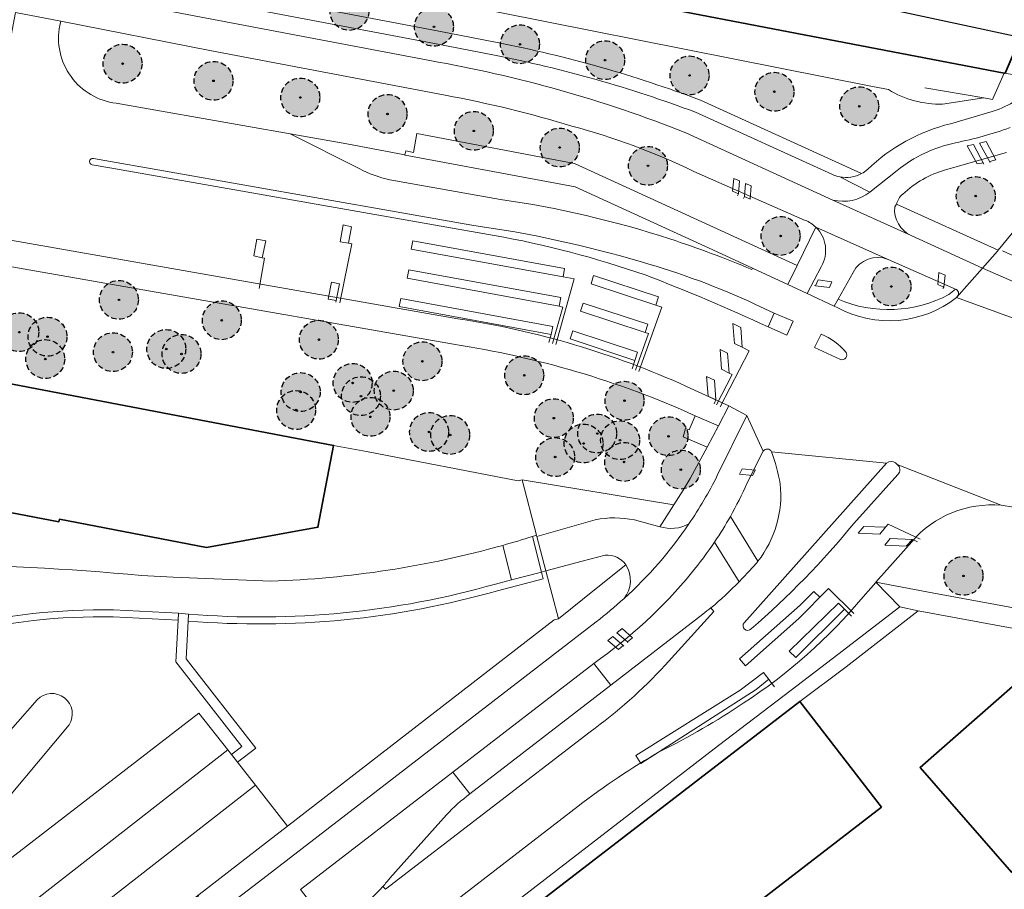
# Model space of a CAD drawing. Header units: metres. Extents: x 147053 to 148259, y 410382 to 411354.
# Tile 27 of 37: x 147851 to 147965, y 410677 to 410777. Entities that reach past the tile are written whole.
import ezdxf

# ---------------------------------------------------------------- set-up
doc = ezdxf.new("R2010")
doc.units = ezdxf.units.M
doc.linetypes.add('HIDDEN', pattern=[9.525, 6.35, -3.175])
for name, color, linetype, lineweight in [('B-WE-GR-BEPLANTING_CULTUUR_BOSPLANTSOEN-GV', 90, 'Continuous', 18), ('B-WE-GR-BOOM-S', 90, 'Continuous', 25), ('B-WE-GR-STRUIK-GV', 90, 'Continuous', 13), ('B-WE-IE-TERREINAFSCHEIDING_KUNSTMATIG_HEKWERK-G', 20, 'IE-TERREINAFSCHEIDING-KUNSTMATIG', 18), ('B-WE-IE-TERREINAFSCHEIDING_KUNSTMATIG_MUUR-G', 90, 'IE-TERREINAFSCHEIDING-KUNSTMATIG-DICHT', 18), ('B-WE-OG-BEBOUWING-GV', 7, 'Continuous', 35), ('B-WE-OG-TERREIN_CULTUURSCHEIDING-GV', 7, 'Continuous', 18), ('B-WE-OG-TERREIN_ERF-GV', 7, 'Continuous', 18), ('B-WE-OG-WEG-GV', 7, 'Continuous', 18), ('B-WE-VH-VERHARDING_ASFALT-GV', 252, 'Continuous', 18), ('B-WE-VH-VERHARDING_BETONSTRAATSTEEN-GV', 252, 'Continuous', 18), ('B-WE-VH-VERHARDING_OPEN-GV', 252, 'Continuous', 18), ('B-WE-VH-VERHARDING_SIERBESTRATING-GV', 252, 'Continuous', 18), ('B-WE-VH-VERHARDING_STRAATBAKSTEEN-GV', 252, 'Continuous', 18), ('B-WE-VH-VERHARDING_TEGEL-GV', 252, 'Continuous', 18), ('B-WE-VW-VRI-G', 160, 'Continuous', 18)]:
    doc.layers.add(name, color=color, linetype=linetype, lineweight=lineweight)
doc.layers.add('B-WE-GR-BOOM-A', color=7, linetype='Continuous', lineweight=25, true_color=0x4c994c)
doc.linetypes.add('IE-TERREINAFSCHEIDING-KUNSTMATIG', pattern='A,4,[82,NLCS.SHX,S=0.75,R=90,X=0,Y=0],4,-2', length=10)
doc.linetypes.add('IE-TERREINAFSCHEIDING-KUNSTMATIG-DICHT', pattern='A,8,-1,[82,NLCS.SHX,S=0.75,R=90,X=0,Y=0],-1', length=10)

# ---------------------------------------------------------------- blocks, each defined once
blk = doc.blocks.new('bestaande boom')
at = {"layer": 'B-WE-GR-BOOM-A', "transparency": 33554457}
h = blk.add_hatch(color=256, dxfattribs=at)
h.dxf.hatch_style = 1
edge = h.paths.add_edge_path()
edge.add_arc((0, 0), 2.24, 0, 360)
edge = h.paths.add_edge_path(flags=17)
edge.add_arc((0, 0), 0.088, 0, 360)
at = {"linetype": 'HIDDEN', "ltscale": 0.1}
blk.add_circle((0, 0), 2.24, dxfattribs=at)
at = {"linetype": 'Continuous'}
blk.add_circle((0, 0), 0.088, dxfattribs=at)

msp = doc.modelspace()

# ---------------------------------------------------------------- linework, layer by layer
at = {"layer": 'B-WE-GR-BEPLANTING_CULTUUR_BOSPLANTSOEN-GV'}
for points in [[(147754.11, 410767.17), (147752.52, 410759.07), (147752.74, 410759.03), (147754.53, 410758.68), (147758.63, 410757.92), (147757.68, 410752.99), (147807.8, 410743.41), (147807.81, 410743.45), (147809.94, 410743.04), (147810.33, 410742.97), (147810.27, 410742.62), (147812.51, 410742.2), (147812.58, 410742.55), (147858.25, 410733.83), (147887.42, 410728.27), (147891.2, 410727.58), (147908.69, 410724.19), (147909.16, 410724.32), (147926.63, 410721.43), (147927.7, 410723.13), (147928.52, 410724.45)], [(147901.23, 410739.92), (147864.78, 410746.3), (147808.71, 410756.16), (147809.34, 410759.08), (147797.12, 410761.21), (147796.44, 410761.33), (147790.69, 410762.33), (147790.55, 410762.35)], [(147928.52, 410724.45), (147930.45, 410728.06), (147927.71, 410729.25), (147927.99, 410730.22), (147928.38, 410730.06), (147929.08, 410731.7)]]:
    msp.add_lwpolyline(points, dxfattribs=at)
msp.add_lwpolyline([(147929.08, 410731.7, 0.068398), (147901.23, 410739.92)], format="xyb", dxfattribs=at)
at = {"layer": 'B-WE-GR-STRUIK-GV'}
for points in [[(147906.3, 410711.53), (147911.57, 410712.9), (147911.37, 410713.68), (147907.92, 410712.78), (147906.08, 410712.3)], [(147862.03, 410708.53), (147869.51, 410708.14), (147869.56, 410708.94), (147862.05, 410709.33)], [(147870.7, 410708.84), (147870.66, 410708.04)]]:
    msp.add_lwpolyline(points, dxfattribs=at)
for points in [[(147870.66, 410708.04, 0.090071), (147906.3, 410711.53)], [(147906.08, 410712.3, -0.090125), (147870.7, 410708.84)], [(147862.05, 410709.33, 0.062117), (147843.6, 410707.32)], [(147843.75, 410706.53, -0.062224), (147862.03, 410708.53)]]:
    msp.add_lwpolyline(points, format="xyb", dxfattribs=at)
at = {"layer": 'B-WE-IE-TERREINAFSCHEIDING_KUNSTMATIG_HEKWERK-G', "ltscale": 0.2}
for points in [[(147964.68, 410771.17), (147963.35, 410768.13), (147962.36, 410768.3)], [(147962.36, 410768.3), (147955.55, 410769.48)], [(147911.88, 410713.81), (147910.85, 410717.78)], [(147850.7, 410681.05), (147871.9, 410697.44), (147875.24, 410693.2)], [(147875.24, 410693.2), (147875.67, 410692.66)], [(147876.37, 410691.77), (147878.43, 410689.14)], [(147878.43, 410689.14), (147882.12, 410684.42)]]:
    msp.add_lwpolyline(points, dxfattribs=at)
at = {"layer": 'B-WE-IE-TERREINAFSCHEIDING_KUNSTMATIG_MUUR-G', "ltscale": 0.2}
for points in [[(147909.16, 410724.32), (147908.69, 410724.19), (147891.2, 410727.58), (147887.42, 410728.27)], [(147910.81, 410717.93), (147909.16, 410724.32)], [(147910.85, 410717.78), (147910.81, 410717.93)], [(147913.33, 410708.28), (147911.88, 410713.81)], [(147946.48, 410702.78), (147954.79, 410709.21)], [(147954.79, 410709.21), (147988.31, 410703.05), (147998.46, 410701.8)], [(147882.12, 410684.42), (147912.85, 410708.16), (147913.33, 410708.28)], [(147941.15, 410698.78), (147946.48, 410702.78)], [(147880.75, 410683.36), (147882.12, 410684.42)], [(147871.92, 410676.54), (147880.75, 410683.36)]]:
    msp.add_lwpolyline(points, dxfattribs=at)
at = {"layer": 'B-WE-OG-BEBOUWING-GV'}
for points in [[(147970.74, 410795.7), (147967.81, 410796.96), (147953.77, 410802.99), (147953.92, 410803.36), (147945.4, 410807.01), (147945.24, 410806.65), (147936.28, 410810.5), (147932.11, 410800.8), (147917.47, 410807.1), (147917.38, 410806.89), (147869.59, 410827.47), (147865.75, 410818.54), (147865.73, 410818.41), (147860.52, 410791.53), (147865.6, 410790.47), (147906.83, 410782.43), (147906.77, 410782.29), (147964.68, 410771.17), (147964.8, 410771.15), (147970.43, 410784.29), (147966.57, 410785.96)], [(147858.25, 410733.83), (147812.58, 410742.55), (147812.51, 410742.2), (147811.93, 410739.15), (147811.05, 410734.44), (147809.88, 410728.25), (147855.77, 410719.47), (147855.83, 410719.76), (147872.79, 410716.53), (147885.62, 410718.85), (147887.42, 410728.27)], [(147965.95, 410700.75), (147955.01, 410691.16), (147965.55, 410679.09), (147976.49, 410688.68)], [(147950.55, 410686.59), (147941.15, 410698.78), (147900.76, 410667.65), (147910.15, 410655.46)]]:
    msp.add_lwpolyline(points, close=True, dxfattribs=at)
at = {"layer": 'B-WE-OG-TERREIN_CULTUURSCHEIDING-GV'}
for points in [[(147951.36, 410769.26), (147949.51, 410769.62), (147890.34, 410781.43), (147858.41, 410787.66), (147858.15, 410786.33)], [(147858.15, 410786.33), (147857.69, 410783.97), (147899.34, 410776.05), (147906.27, 410774.7)], [(147857.69, 410783.97), (147857.4, 410782.5), (147899.06, 410774.58), (147905.98, 410773.22)], [(147968.59, 410770.42), (147964.8, 410771.15), (147964.68, 410771.17), (147963.35, 410768.13), (147962.36, 410768.3), (147957.59, 410767.6)], [(147948.25, 410759.59), (147929.7, 410768.05)], [(147958.5, 410765.33), (147963.3, 410766.73), (147964.12, 410767.03)], [(147929.12, 410766.66), (147944.82, 410759.51)], [(147964.96, 410762.03), (147957.94, 410760.02)], [(147901.75, 410742.87), (147865.3, 410749.26), (147810.79, 410758.84), (147810.66, 410758.85), (147809.34, 410759.08), (147808.71, 410756.16), (147864.78, 410746.3), (147901.23, 410739.92)], [(147952.3, 410756.05), (147964.01, 410750.78), (147966.14, 410753.39)], [(147958.32, 410745.66), (147959.08, 410746.27), (147951.32, 410749.71)], [(147947.28, 410748.21), (147945.55, 410745.11)], [(147929.08, 410731.7), (147931.77, 410730.54), (147932.95, 410732.85), (147928.08, 410735.08)], [(147936.94, 410727.6), (147935.05, 410723.9)], [(147922.1, 410719.68), (147925.01, 410718.91), (147926.63, 410721.43), (147909.16, 410724.32), (147910.81, 410717.93), (147910.85, 410717.78), (147917.57, 410719.7)], [(147949.89, 410712.5), (147956.59, 410711.25), (147967.05, 410709.33), (147976.19, 410716.74), (147968.1, 410720.4)], [(147933.14, 410720.09), (147936.32, 410714.93)], [(147934.14, 410712.55), (147931.32, 410717.14)], [(147954.04, 410717.18), (147949.89, 410712.5)], [(147918.7, 410715.62), (147916.08, 410714.94), (147911.88, 410713.81), (147913.33, 410708.28), (147917.5, 410711.65), (147921.11, 410714.5)], [(147911.88, 410713.81), (147911.37, 410713.68), (147911.57, 410712.9)], [(147911.57, 410712.9), (147906.3, 410711.53)], [(147832.31, 410686.57), (147838.18, 410674.54), (147841.92, 410666.82), (147844.95, 410668.55), (147844.44, 410669.2), (147844.45, 410669.21), (147845.04, 410669.66), (147841.66, 410674.04), (147850.7, 410681.05), (147871.9, 410697.44), (147875.24, 410693.2), (147875.67, 410692.66), (147876.84, 410693.59), (147869.25, 410703.33), (147869.51, 410708.14), (147862.03, 410708.53)], [(147870.66, 410708.04), (147870.43, 410703.69), (147878.47, 410693.39), (147876.37, 410691.77), (147878.43, 410689.14), (147882.12, 410684.42), (147912.85, 410708.16), (147913.33, 410708.28)], [(147917.41, 410703.16), (147919.38, 410700.66), (147929.97, 410708.83)], [(147843.21, 410687.54), (147853.26, 410698.96)], [(147856.95, 410696.07), (147846.52, 410683.65)], [(147901.15, 410690.62), (147883.62, 410677.11), (147887.21, 410672.41), (147889.6, 410674.28)], [(147903.14, 410688.12), (147901.15, 410690.62)], [(147893.92, 410678.42), (147900.42, 410685.7)]]:
    msp.add_lwpolyline(points, dxfattribs=at)
for points in [[(147929.7, 410768.05, 0.041498), (147906.27, 410774.7)], [(147905.98, 410773.22, -0.041398), (147929.12, 410766.66)], [(147964.12, 410767.03, 0.143043), (147968.59, 410770.42)], [(147957.59, 410767.6, -0.146022), (147951.36, 410769.26)], [(147948.95, 410760.07, -0.131893), (147958.5, 410765.33)], [(147948.25, 410759.59, 0.05516), (147948.95, 410760.07)], [(147957.94, 410760.02, 0.124202), (147953.01, 410757.21)], [(147944.82, 410759.51, 0.06372), (147945.76, 410759.21)], [(147945.76, 410759.21, 0.169029), (147948.25, 410759.59)], [(147953.01, 410757.21, 0.187737), (147952.3, 410756.05)], [(147951.32, 410749.71, 0.378153), (147947.28, 410748.21)], [(147945.55, 410745.11, 0.226402), (147958.32, 410745.66)], [(147928.08, 410735.08, 0.068409), (147901.75, 410742.87)], [(147901.23, 410739.92, -0.068398), (147929.08, 410731.7)], [(147937.87, 410727.55, 0.595951), (147936.94, 410727.6)], [(147938.89, 410723.84, 0.04697), (147937.87, 410727.55)], [(147935.05, 410723.9, -0.024303), (147933.14, 410720.09)], [(147936.32, 410714.93, 0.192495), (147938.89, 410723.84)], [(147964.33, 410721.37, 0.242806), (147954.04, 410717.18)], [(147968.1, 410720.4, 0.080894), (147964.33, 410721.37)], [(147917.57, 410719.7, -0.103572), (147922.1, 410719.68)], [(147931.32, 410717.14, -0.025504), (147928.65, 410713.58)], [(147921.11, 410714.5, 0.271829), (147918.7, 410715.62)], [(147928.65, 410713.58, -0.068141), (147917.41, 410703.16)], [(147930.91, 410709.57, 0.029747), (147934.14, 410712.55)], [(147906.3, 410711.53, -0.090071), (147870.66, 410708.04)], [(147929.97, 410708.83, 0.007816), (147930.91, 410709.57)], [(147862.03, 410708.53, 0.062224), (147843.75, 410706.53)], [(147853.26, 410698.96, -0.908178), (147856.95, 410696.07)], [(147900.42, 410685.7, -0.051671), (147903.14, 410688.12)], [(147893.1, 410677.47, 0.012054), (147893.92, 410678.42)], [(147889.6, 410674.28, 0.045633), (147893.1, 410677.47)]]:
    msp.add_lwpolyline(points, format="xyb", dxfattribs=at)
at = {"layer": 'B-WE-OG-TERREIN_ERF-GV'}
for points in [[(147957.59, 410767.6), (147962.36, 410768.3), (147963.35, 410768.13), (147964.68, 410771.17), (147906.77, 410782.29), (147906.83, 410782.43), (147865.6, 410790.47), (147860.52, 410791.53), (147865.73, 410818.41), (147865.33, 410818.45)], [(147859.21, 410791.74), (147858.41, 410787.66), (147890.34, 410781.43), (147949.51, 410769.62), (147951.36, 410769.26)], [(147910.35, 410717.78), (147910.81, 410717.93), (147909.16, 410724.32), (147908.69, 410724.19), (147891.2, 410727.58), (147887.42, 410728.27), (147885.62, 410718.85), (147872.79, 410716.53), (147855.83, 410719.76), (147855.77, 410719.47), (147809.88, 410728.25), (147811.05, 410734.44), (147809.95, 410734.65), (147806, 410713.6)], [(147865.3, 410713.29), (147868.95, 410713.1), (147880.2, 410712.64)], [(147998.46, 410701.8), (147988.31, 410703.05), (147954.79, 410709.21), (147952.65, 410709.68), (147945.51, 410704.19), (147940.13, 410700.07), (147931.78, 410693.7), (147893.08, 410663.87), (147885.76, 410658.23), (147861.62, 410639.64)]]:
    msp.add_lwpolyline(points, dxfattribs=at)
for points in [[(147951.36, 410769.26, 0.146022), (147957.59, 410767.6)], [(147906.92, 410716.76, 0.008019), (147910.35, 410717.78)], [(147880.2, 410712.64, 0.060245), (147906.92, 410716.76)], [(147839.69, 410714.66, -0.018582), (147865.3, 410713.29)]]:
    msp.add_lwpolyline(points, format="xyb", dxfattribs=at)
for points in [[(147955.01, 410691.16), (147965.95, 410700.75), (147976.49, 410688.68), (147965.55, 410679.09)], [(147875.5, 410628.76), (147874.2, 410627.76), (147873.17, 410629.11), (147873.13, 410629.16), (147865.03, 410639.7), (147864.84, 410639.95), (147865.37, 410640.36), (147867.49, 410641.99), (147894.11, 410662.52), (147900.76, 410667.65), (147941.15, 410698.78), (147950.55, 410686.59), (147910.15, 410655.46), (147903.49, 410650.33), (147887.07, 410637.68), (147919.33, 410600.93), (147916.65, 410598.59), (147908.37, 410591.35), (147906.69, 410593.26), (147897.26, 410584.98), (147871.36, 410614.47), (147880.78, 410622.75)]]:
    msp.add_lwpolyline(points, close=True, dxfattribs=at)
at = {"layer": 'B-WE-OG-WEG-GV'}
for points in [[(147900.29, 410768.62), (147873.15, 410773.79), (147855.99, 410777.17), (147855.87, 410776.66)], [(147862.38, 410767.7), (147877.63, 410765.01), (147882.42, 410764.18), (147888.95, 410763.03), (147895.64, 410761.74), (147895.74, 410762.23), (147896.64, 410762.03), (147897.03, 410764.21), (147915.19, 410760.74), (147940.83, 410749.02), (147942.98, 410753.43)], [(147941.77, 410754.2), (147928.95, 410759.85)]]:
    msp.add_lwpolyline(points, dxfattribs=at)
for points in [[(147855.87, 410776.66, 0.436622), (147862.38, 410767.7)], [(147914.89, 410765.06, 0.028031), (147900.29, 410768.62)], [(147928.95, 410759.85, 0.046206), (147914.89, 410765.06)], [(147942.98, 410753.43, 0.097879), (147941.77, 410754.2)]]:
    msp.add_lwpolyline(points, format="xyb", dxfattribs=at)
at = {"layer": 'B-WE-VH-VERHARDING_ASFALT-GV'}
for points in [[(147898.53, 410772.61), (147856.59, 410780.61), (147851.43, 410781.59), (147800.7, 410791.26), (147765.33, 410798.05), (147740.83, 410802.7)], [(147855.87, 410776.66), (147855.99, 410777.17), (147850.79, 410778.16), (147850.06, 410774.29)], [(147855.99, 410777.17), (147873.15, 410773.79), (147900.29, 410768.62)], [(147776.29, 410767.22), (147776.45, 410767.94), (147811.26, 410761.87), (147810.66, 410758.85), (147810.79, 410758.84), (147865.3, 410749.26), (147901.75, 410742.87)], [(147890.38, 410760.19), (147882.42, 410764.18), (147877.63, 410765.01), (147862.38, 410767.7)], [(147895.64, 410761.74), (147888.95, 410763.03), (147882.42, 410764.18)], [(147944.95, 410756.54), (147928.02, 410764.28)], [(147859.76, 410761.33), (147903.35, 410753.65)], [(147935.68, 410748.69), (147931.12, 410750.79), (147915.24, 410758.06), (147895.67, 410761.73), (147895.64, 410761.74)], [(147957.94, 410760.02), (147964.96, 410762.03)], [(147905.92, 410752.47), (147861.63, 410760.27), (147859.62, 410760.61)], [(147928.95, 410759.85), (147941.77, 410754.2)], [(147952.37, 410759.96), (147949.22, 410757.45)], [(147893.92, 410758.88), (147906.66, 410756.61)], [(147944.95, 410756.54), (147953.96, 410752.44)], [(147952.08, 410755.75), (147952.3, 410756.05)], [(147951.32, 410749.71), (147942.98, 410753.43)], [(147966.14, 410753.39), (147964.01, 410750.78), (147963.92, 410750.67), (147962.21, 410748.71)], [(147962.21, 410748.71), (147953.96, 410752.44)], [(147941.99, 410745.78), (147939.76, 410746.8), (147935.68, 410748.69), (147935.61, 410748.54)], [(147943.59, 410748.86), (147941.99, 410745.78), (147945.11, 410744.33), (147945.55, 410745.11), (147947.28, 410748.21)], [(147951.32, 410749.71), (147959.08, 410746.27)], [(147973.17, 410743.91), (147971.73, 410744.54), (147962.21, 410748.71), (147959.19, 410745.3)], [(147959.32, 410745.47), (147959.19, 410745.3)], [(147969.08, 410741.7), (147969.09, 410741.72), (147959.19, 410745.3)], [(147936.05, 410744.51), (147938.2, 410743.5), (147940.37, 410742.57), (147939.65, 410740.96), (147937.48, 410741.92)], [(147945.46, 410744.16), (147945.11, 410744.33)], [(147945.83, 410738.18), (147942.85, 410739.56), (147943.62, 410741.1)], [(147928.08, 410735.08), (147932.95, 410732.85), (147935.05, 410731.71)], [(147935.05, 410723.9), (147936.94, 410727.6), (147935.05, 410731.71), (147931.63, 410724.79)], [(147937.87, 410727.55), (147951.15, 410726.22)], [(147934.74, 410707.85), (147951.15, 410726.22)], [(147952.18, 410726.25), (147952.37, 410726.07)], [(147964.33, 410721.37), (147952.37, 410726.07)], [(147952.45, 410724.94), (147947.37, 410719.29)], [(147948.43, 410710.83), (147949.89, 410712.49), (147949.89, 410712.5), (147954.04, 410717.18)], [(147930.91, 410709.57), (147931.24, 410709.13), (147925.64, 410702.95)], [(147917.67, 410707.95), (147878.76, 410677.96), (147873.41, 410673.83)], [(147929.97, 410708.83), (147919.38, 410700.66), (147903.14, 410688.12)], [(147883.62, 410677.11), (147901.15, 410690.62), (147917.41, 410703.16)], [(147893.1, 410677.47), (147893.41, 410677.16), (147916.99, 410695.28)], [(147889.6, 410674.28), (147887.21, 410672.41), (147886.77, 410672.07), (147890.44, 410667.3), (147899.45, 410674.23), (147915.59, 410686.7)], [(147900.42, 410685.7), (147893.92, 410678.42)]]:
    msp.add_lwpolyline(points, dxfattribs=at)
for points in [[(147862.38, 410767.7, -0.436622), (147855.87, 410776.66)], [(147928.02, 410764.28, 0.051719), (147898.53, 410772.61)], [(147900.29, 410768.62, -0.028031), (147914.89, 410765.06)], [(147914.89, 410765.06, -0.046206), (147928.95, 410759.85)], [(147965.38, 410764.89, -0.036685), (147959.08, 410763.14)], [(147959.08, 410763.14, 0.120048), (147952.37, 410759.96)], [(147859.62, 410760.61, -1.035724), (147859.76, 410761.33)], [(147890.38, 410760.19, 0.080839), (147893.92, 410758.88)], [(147953.01, 410757.21, -0.124202), (147957.94, 410760.02)], [(147949.22, 410757.45, -0.229868), (147944.95, 410756.54)], [(147952.3, 410756.05, -0.187737), (147953.01, 410757.21)], [(147926.17, 410752.06, 0.04366), (147906.66, 410756.61)], [(147953.96, 410752.44, -0.314255), (147952.08, 410755.75)], [(147903.35, 410753.65, -0.037361), (147922.89, 410749.41)], [(147941.77, 410754.2, -0.097879), (147942.98, 410753.43)], [(147942.98, 410753.43, -0.352043), (147943.59, 410748.86)], [(147923.32, 410747.91, 0.040136), (147905.92, 410752.47)], [(147935.61, 410748.54, 0.020479), (147926.17, 410752.06)], [(147947.28, 410748.21, -0.378153), (147951.32, 410749.71)], [(147922.89, 410749.41, -0.039429), (147936.05, 410744.51)], [(147937.48, 410741.92, 0.019103), (147923.32, 410747.91)], [(147959.19, 410745.3, -0.298214), (147945.46, 410744.16)], [(147959.08, 410746.27, -0.53115), (147959.32, 410745.47)], [(147901.75, 410742.87, -0.068409), (147928.08, 410735.08)], [(147943.62, 410741.1, -0.120142), (147946.47, 410738.99)], [(147946.47, 410738.99, -0.709604), (147945.83, 410738.18)], [(147936.94, 410727.6, -0.595951), (147937.87, 410727.55)], [(147937.87, 410727.55, -0.04697), (147938.89, 410723.84)], [(147951.15, 410726.22, -0.375427), (147952.18, 410726.25)], [(147952.37, 410726.07, -0.469121), (147952.45, 410724.94)], [(147931.63, 410724.79, -0.0333), (147928.37, 410719.24)], [(147933.14, 410720.09, 0.024303), (147935.05, 410723.9)], [(147938.89, 410723.84, -0.192495), (147936.32, 410714.93)], [(147954.04, 410717.18, -0.242806), (147964.33, 410721.37)], [(147964.33, 410721.37, -0.080894), (147968.1, 410720.4)], [(147928.37, 410719.24, -0.059155), (147920.89, 410710.63)], [(147931.32, 410717.14, 0.019911), (147933.14, 410720.09)], [(147947.37, 410719.29, -0.043717), (147935.53, 410707.13)], [(147928.65, 410713.58, 0.025504), (147931.32, 410717.14)], [(147936.32, 410714.93, -0.035941), (147935.11, 410713.6)], [(147917.41, 410703.16, 0.068141), (147928.65, 410713.58)], [(147935.11, 410713.6, -0.00973), (147934.14, 410712.55)], [(147934.14, 410712.55, -0.029747), (147930.91, 410709.57)], [(147920.89, 410710.63, -0.021793), (147917.67, 410707.95)], [(147934.62, 410698.57, 0.075879), (147948.43, 410710.83)], [(147930.91, 410709.57, -0.007816), (147929.97, 410708.83)], [(147935.53, 410707.13, -0.985661), (147934.74, 410707.85)], [(147925.64, 410702.95, -0.048809), (147916.99, 410695.28)], [(147925.08, 410693.05, 0.034854), (147934.62, 410698.57)], [(147915.59, 410686.7, -0.032508), (147925.08, 410693.05)], [(147903.14, 410688.12, 0.051671), (147900.42, 410685.7)], [(147893.92, 410678.42, -0.012054), (147893.1, 410677.47)], [(147893.1, 410677.47, -0.045633), (147889.6, 410674.28)]]:
    msp.add_lwpolyline(points, format="xyb", dxfattribs=at)
at = {"layer": 'B-WE-VH-VERHARDING_BETONSTRAATSTEEN-GV'}
for points in [[(147936.05, 410744.51, 0.039429), (147922.89, 410749.41, 0.037361), (147903.35, 410753.65), (147859.76, 410761.33, 1.035724), (147859.62, 410760.61), (147861.63, 410760.27), (147905.92, 410752.47, -0.040136), (147923.32, 410747.91, -0.019103), (147937.48, 410741.92), (147938.2, 410743.5)], [(147946.47, 410738.99, 0.120142), (147943.62, 410741.1), (147942.85, 410739.56), (147945.83, 410738.18, 0.709604)], [(147952.37, 410726.07), (147952.18, 410726.25, 0.375427), (147951.15, 410726.22), (147934.74, 410707.85, 0.985661), (147935.53, 410707.13, 0.043717), (147947.37, 410719.29), (147952.45, 410724.94, 0.469121)], [(147920.89, 410710.63, 0.059155), (147928.37, 410719.24, -0.204252), (147925.01, 410718.91), (147922.1, 410719.68, 0.103572), (147917.57, 410719.7), (147910.85, 410717.78), (147910.81, 410717.93), (147910.35, 410717.78), (147911.37, 410713.68), (147911.88, 410713.81), (147916.08, 410714.94), (147918.7, 410715.62, -0.271829), (147921.11, 410714.5, -0.323022)]]:
    msp.add_lwpolyline(points, format="xyb", close=True, dxfattribs=at)
msp.add_lwpolyline([(147843.6, 410707.32, -0.062117), (147862.05, 410709.33), (147869.56, 410708.94), (147870.7, 410708.84, 0.090125), (147906.08, 410712.3), (147907.92, 410712.78), (147906.92, 410716.76, -0.060245), (147880.2, 410712.64), (147868.95, 410713.1), (147865.3, 410713.29, 0.018582), (147839.69, 410714.66, 0.052887)], format="xyb", dxfattribs=at)
for points in [[(147869.56, 410708.94), (147869.51, 410708.14), (147869.25, 410703.33), (147876.84, 410693.59), (147875.67, 410692.66)], [(147876.37, 410691.77), (147878.47, 410693.39), (147870.43, 410703.69), (147870.66, 410708.04), (147870.7, 410708.84)], [(147847.61, 410665.12), (147878.43, 410689.14), (147876.37, 410691.77), (147875.67, 410692.66), (147875.24, 410693.2)], [(147851.16, 410660.51), (147871.92, 410676.54), (147880.75, 410683.36), (147882.12, 410684.42), (147878.43, 410689.14)]]:
    msp.add_lwpolyline(points, dxfattribs=at)
msp.add_lwpolyline([(147875.24, 410693.2), (147871.9, 410697.44), (147850.7, 410681.05), (147841.66, 410674.04), (147845.04, 410669.66)], close=True, dxfattribs=at)
at = {"layer": 'B-WE-VH-VERHARDING_OPEN-GV'}
msp.add_lwpolyline([(147931.77, 410730.54), (147929.08, 410731.7), (147928.38, 410730.06), (147927.99, 410730.22), (147927.71, 410729.25), (147930.45, 410728.06)], close=True, dxfattribs=at)
at = {"layer": 'B-WE-VH-VERHARDING_SIERBESTRATING-GV'}
msp.add_lwpolyline([(147906.92, 410716.76), (147907.92, 410712.78), (147911.37, 410713.68), (147910.35, 410717.78)], dxfattribs=at)
msp.add_lwpolyline([(147910.35, 410717.78, -0.008019), (147906.92, 410716.76)], format="xyb", dxfattribs=at)
at = {"layer": 'B-WE-VH-VERHARDING_STRAATBAKSTEEN-GV'}
for points in [[(147968.59, 410770.42, -0.143043), (147964.12, 410767.03)], [(147958.5, 410765.33, 0.131893), (147948.95, 410760.07)], [(147959.08, 410763.14, 0.036685), (147965.38, 410764.89)], [(147952.37, 410759.96, -0.120048), (147959.08, 410763.14)], [(147948.95, 410760.07, -0.05516), (147948.25, 410759.59)], [(147948.25, 410759.59, -0.169029), (147945.76, 410759.21)]]:
    msp.add_lwpolyline(points, format="xyb", dxfattribs=at)
for points in [[(147964.12, 410767.03), (147963.3, 410766.73), (147958.5, 410765.33)], [(147945.76, 410759.21), (147949.22, 410757.45), (147952.37, 410759.96)]]:
    msp.add_lwpolyline(points, dxfattribs=at)
at = {"layer": 'B-WE-VH-VERHARDING_TEGEL-GV'}
for points in [[(147905.98, 410773.22), (147899.06, 410774.58), (147857.4, 410782.5), (147856.93, 410782.43), (147856.59, 410780.61), (147898.53, 410772.61)], [(147944.82, 410759.51), (147929.12, 410766.66)], [(147928.02, 410764.28), (147944.95, 410756.54)], [(147949.22, 410757.45), (147945.76, 410759.21)], [(147964.01, 410750.78), (147952.3, 410756.05), (147952.08, 410755.75)], [(147942.98, 410753.43), (147940.83, 410749.02)], [(147953.96, 410752.44), (147962.21, 410748.71), (147963.92, 410750.67), (147964.01, 410750.78)], [(147939.76, 410746.8), (147941.99, 410745.78), (147943.59, 410748.86)], [(147959.08, 410746.27), (147958.32, 410745.66)], [(147959.19, 410745.3), (147959.32, 410745.47)], [(147945.55, 410745.11), (147945.11, 410744.33)], [(147945.11, 410744.33), (147945.46, 410744.16)], [(147935.05, 410731.71), (147932.95, 410732.85), (147931.77, 410730.54), (147930.45, 410728.06), (147928.52, 410724.45), (147927.7, 410723.13), (147926.63, 410721.43), (147925.01, 410718.91)], [(147931.63, 410724.79), (147935.05, 410731.71)], [(147936.32, 410714.93), (147933.14, 410720.09)], [(147931.32, 410717.14), (147934.14, 410712.55)], [(147921.11, 410714.5), (147917.5, 410711.65), (147913.33, 410708.28), (147912.85, 410708.16), (147882.12, 410684.42), (147880.75, 410683.36), (147871.92, 410676.54), (147867.33, 410667.37)], [(147893.08, 410663.87), (147931.78, 410693.7), (147940.13, 410700.07), (147945.51, 410704.19), (147952.65, 410709.68), (147949.89, 410712.5), (147949.89, 410712.49), (147948.43, 410710.83)], [(147956.59, 410711.25), (147949.89, 410712.5)], [(147967.05, 410709.33), (147956.59, 410711.25)], [(147952.65, 410709.68), (147954.79, 410709.21), (147988.31, 410703.05), (147998.46, 410701.8), (147999.14, 410701.69), (148040.42, 410656.84), (148040.47, 410656.89), (148048.45, 410647.77), (148050.43, 410647.65), (148052.66, 410645.08), (148052.46, 410643.19), (148065.97, 410627.76), (148067.61, 410625.87), (148073.75, 410618.78), (148073.79, 410618.74), (148076.11, 410616.06), (148078.28, 410617.94)], [(147878.76, 410677.96), (147917.67, 410707.95)], [(147915.59, 410686.7), (147899.45, 410674.23), (147890.44, 410667.3)], [(147873.41, 410673.83), (147878.76, 410677.96)]]:
    msp.add_lwpolyline(points, dxfattribs=at)
for points in [[(147898.53, 410772.61, -0.051719), (147928.02, 410764.28)], [(147929.12, 410766.66, 0.041398), (147905.98, 410773.22)], [(147945.76, 410759.21, -0.06372), (147944.82, 410759.51)], [(147944.95, 410756.54, 0.229868), (147949.22, 410757.45)], [(147952.08, 410755.75, 0.314255), (147953.96, 410752.44)], [(147943.59, 410748.86, 0.352043), (147942.98, 410753.43)], [(147945.46, 410744.16, 0.298214), (147959.19, 410745.3)], [(147958.32, 410745.66, -0.226402), (147945.55, 410745.11)], [(147959.32, 410745.47, 0.53115), (147959.08, 410746.27)], [(147928.37, 410719.24, 0.0333), (147931.63, 410724.79)], [(147925.01, 410718.91, 0.204252), (147928.37, 410719.24)], [(147933.14, 410720.09, -0.019911), (147931.32, 410717.14)], [(147935.11, 410713.6, 0.035941), (147936.32, 410714.93)], [(147920.89, 410710.63, 0.323022), (147921.11, 410714.5)], [(147934.14, 410712.55, 0.00973), (147935.11, 410713.6)], [(147917.67, 410707.95, 0.021793), (147920.89, 410710.63)], [(147948.43, 410710.83, -0.075879), (147934.62, 410698.57)], [(147934.62, 410698.57, -0.034854), (147925.08, 410693.05)], [(147925.08, 410693.05, 0.032508), (147915.59, 410686.7)]]:
    msp.add_lwpolyline(points, format="xyb", dxfattribs=at)
for points in [[(147895.64, 410761.74), (147895.67, 410761.73), (147915.24, 410758.06), (147931.12, 410750.79), (147935.68, 410748.69), (147939.76, 410746.8), (147940.83, 410749.02), (147915.19, 410760.74), (147897.03, 410764.21), (147896.64, 410762.03), (147895.74, 410762.23)], [(147938.2, 410743.5), (147937.48, 410741.92), (147939.65, 410740.96), (147940.37, 410742.57)], [(147919.38, 410700.66), (147917.41, 410703.16), (147901.15, 410690.62), (147903.14, 410688.12)]]:
    msp.add_lwpolyline(points, close=True, dxfattribs=at)
at = {"layer": 'B-WE-VW-VRI-G'}
for points in [[(147962.29, 410760.82), (147961.56, 410760.7), (147960.41, 410762.79), (147961.14, 410762.94), (147962.36, 410760.68)], [(147963.06, 410760.88), (147961.86, 410763.11), (147962.61, 410763.27), (147963.73, 410761.17), (147963.02, 410760.99)], [(147933.98, 410757.01), (147934.08, 410757.24), (147934.2, 410758.75), (147933.54, 410759.04), (147933.4, 410757.55), (147934.08, 410757.24)], [(147934.66, 410756.74), (147934.76, 410756.97), (147934.89, 410758.45), (147935.55, 410758.17), (147935.43, 410756.66), (147934.76, 410756.97)], [(147888.14, 410744.7), (147889.53, 410751.5), (147889.14, 410751.57), (147888.17, 410751.74), (147888.52, 410753.68), (147889.47, 410753.47), (147889.14, 410751.57)], [(147878.85, 410746.35), (147879.46, 410749.84), (147879.18, 410749.89), (147878.23, 410750.1), (147878.57, 410752.02), (147879.61, 410751.85), (147879.18, 410749.89)], [(147913.03, 410739.91), (147915.13, 410747.45), (147913.86, 410747.68), (147896.36, 410750.89), (147896.57, 410751.86), (147914.04, 410748.66), (147913.86, 410747.68)], [(147964.48, 410750.69), (147971.77, 410747.4), (147972.24, 410748.45), (147972.86, 410749.21), (147975.14, 410748.88), (147974.54, 410748.1), (147972.24, 410748.45)], [(147912.63, 410740.02), (147913.82, 410744.22), (147913.42, 410744.33), (147895.91, 410747.54), (147896.1, 410748.51), (147913.6, 410745.3), (147913.42, 410744.33)], [(147922.61, 410736.79), (147925.26, 410744.2), (147924.57, 410744.45), (147917.12, 410746.89), (147917.38, 410747.86), (147924.88, 410745.39), (147924.57, 410744.45)], [(147957.63, 410746.34), (147957.72, 410746.51), (147957.91, 410747.88), (147957.18, 410748.21), (147957.05, 410746.81), (147957.72, 410746.51)], [(147887.69, 410744.78), (147888.12, 410746.89), (147887.17, 410747.08), (147886.78, 410745.14), (147887.72, 410744.95)], [(147942.84, 410746.71), (147942.96, 410746.65), (147944.55, 410746.47), (147944.85, 410747.12), (147943.26, 410747.34), (147942.96, 410746.65)], [(147912.23, 410740.12), (147912.5, 410741.06), (147894.97, 410744.28), (147895.16, 410745.2), (147912.67, 410741.99), (147912.5, 410741.06)], [(147922.2, 410736.94), (147923.71, 410741.16), (147923.33, 410741.29), (147915.86, 410743.75), (147916.2, 410744.68), (147923.64, 410742.24), (147923.33, 410741.29)], [(147931.96, 410732.73), (147935.3, 410739.17), (147934.49, 410739.59), (147933.61, 410740.02), (147933.42, 410742.31), (147934.34, 410741.87), (147934.49, 410739.59)], [(147921.84, 410737.08), (147922.15, 410738.06), (147922.45, 410739.03), (147914.99, 410741.48), (147914.7, 410740.56), (147922.15, 410738.06)], [(147931.53, 410732.93), (147933.36, 410736.46), (147933.02, 410736.61), (147932.11, 410737.04), (147931.95, 410739.32), (147932.83, 410738.89), (147933.02, 410736.61)], [(147931.26, 410733.05), (147931.46, 410733.51), (147930.58, 410733.95), (147930.41, 410736.21), (147931.33, 410735.78), (147931.46, 410733.51)], [(147936.01, 410725.42), (147934.49, 410725.59), (147934.18, 410724.96), (147935.69, 410724.8), (147936.04, 410725.47)], [(147955.03, 410717.47), (147951.32, 410719.2), (147951.02, 410718.87), (147950.36, 410718.05), (147947.85, 410718.18), (147948.53, 410718.94), (147951.02, 410718.87)], [(147954.7, 410717.18), (147954.11, 410717.45), (147951.54, 410717.53), (147950.94, 410716.77), (147953.41, 410716.66), (147954.11, 410717.45)], [(147947.36, 410708.91), (147944.46, 410711.78), (147941.04, 410708.33), (147934.89, 410702.89), (147934.2, 410703.67), (147941.18, 410709.85), (147942.77, 410711.46), (147943.47, 410710.77)], [(147947.1, 410708.6), (147945.59, 410710.09), (147939.92, 410704.57), (147940.68, 410703.82), (147946.29, 410709.42)], [(147921.34, 410705.54), (147921.3, 410705.65), (147921.85, 410706.12), (147920.66, 410707.17), (147920.06, 410706.68), (147921.3, 410705.65)], [(147920.85, 410705.13), (147920.8, 410705.22), (147920.24, 410704.75), (147919.01, 410705.78), (147919.61, 410706.27), (147920.8, 410705.22)], [(147938.21, 410700.45), (147936.96, 410702.1), (147934.26, 410700.07), (147922.25, 410692.54), (147922.83, 410691.62), (147934.61, 410699.18), (147936.11, 410700.14), (147937.57, 410701.33)]]:
    msp.add_lwpolyline(points, dxfattribs=at)
at = {"layer": 'Defpoints'}
msp.add_lwpolyline([(147396.55, 410897.53), (148021.59, 410763.53), (147945.15, 410406.97), (147320.11, 410540.97)], close=True, dxfattribs=at)

# ---------------------------------------------------------------- block references
at = {"layer": 'B-WE-GR-BOOM-S'}
for p in [(147889.24, 410778.33), (147898.99, 410776.5), (147908.9, 410774.49), (147918.71, 410772.66), (147863.11, 410772.25), (147873.59, 410770.28), (147928.44, 410770.9), (147883.59, 410768.36), (147938.21, 410769.02), (147947.99, 410767.34), (147893.64, 410766.46), (147903.58, 410764.51), (147913.48, 410762.6), (147923.65, 410760.49), (147961.41, 410757), (147938.93, 410752.41), (147951.69, 410746.58), (147862.69, 410745.04), (147874.54, 410742.69), (147851.21, 410741.32), (147854.46, 410740.8), (147885.73, 410740.45), (147862, 410739.02), (147868.15, 410739.38), (147869.9, 410738.81), (147854.2, 410738.22), (147897.66, 410737.97), (147909.39, 410736.35), (147889.62, 410735.47), (147883.63, 410734.42), (147890.58, 410733.95), (147894.35, 410734.59), (147920.94, 410733.42), (147883.11, 410732.35), (147891.67, 410731.57), (147912.8, 410731.41), (147898.42, 410729.82), (147900.86, 410729.48), (147917.8, 410729.64), (147916.23, 410728.49), (147920.43, 410728.88), (147926.01, 410729.33), (147912.95, 410726.93), (147920.9, 410726.37), (147927.43, 410725.49), (147960, 410713.24)]:
    msp.add_blockref('bestaande boom', p, dxfattribs=at)

doc.saveas('drawing.dxf')
